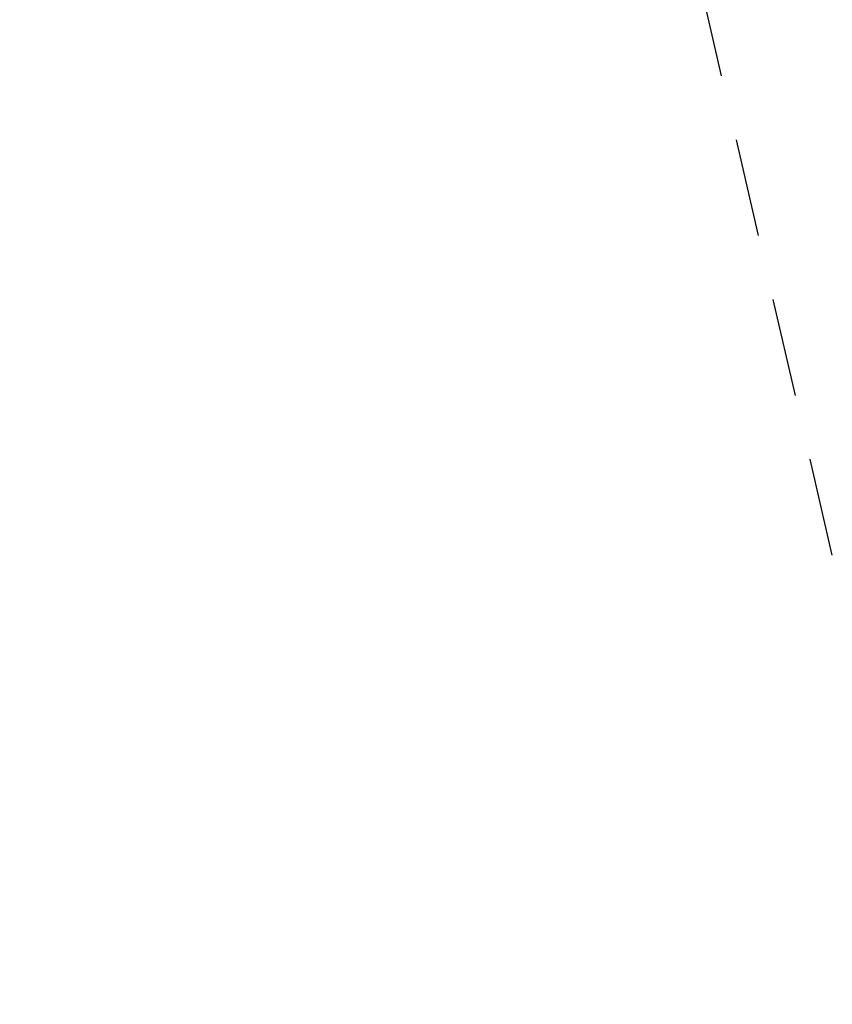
# Model space of a CAD drawing. Header units: centimetres. Extents: x -15121 to 17422, y -60492 to 0.
# Tile 19 of 256: x 1130 to 1204, y -30608 to -30518. Entities that reach past the tile are written whole.
import ezdxf

# ---------------------------------------------------------------- set-up
doc = ezdxf.new("R2010")
doc.units = ezdxf.units.CM
doc.header["$LTSCALE"] = 60
doc.linetypes.add('DP', pattern=[0.5, 0.3, -0.2])
doc.linetypes.add('MP', pattern=[0.25, 0.15, -0.1])
doc.layers.add('AIKA wymiarowanie ogólne rzut2', color=7, linetype='Continuous')
doc.layers.add('JS_PODCIĄGI', color=1, linetype='DP')
doc.styles.add('wymiar', font='txt.shx', dxfattribs={"width": 0.6})
doc.dimstyles.new('Dwudziestka', dxfattribs={"dimtxt": 7, "dimasz": 0.7, "dimexe": 5, "dimexo": 0, "dimgap": 2.5, "dimtad": 1, "dimtoh": 1, "dimdec": 3, "dimrnd": 0.5, "dimdsep": 46, "dimtxsty": 'wymiar', "dimblk": 'znacznik', "dimcen": 0, "dimdle": 5, "dimse1": 1, "dimse2": 1, "dimclrd": 256, "dimclre": 256, "dimclrt": 256, "dimadec": 0, "dimazin": 0, "dimtfac": 0.4, "dimtdec": 3, "dimtix": 1, "dimtofl": 0, "dimtmove": 2, "dimatfit": 3, "dimldrblk": 'znacznik', "dimfxl": 1, "dimtolj": 1, "dimarcsym": 0})

# ---------------------------------------------------------------- blocks, each defined once
blk = doc.blocks.new('znacznik')
at = {"color": 0}
for points in [[(0, -5), (0, 5)], [(-4, 0), (4, 0)]]:
    blk.add_lwpolyline(points, dxfattribs=at)
at = {"color": 1}
blk.add_lwpolyline([(-2.12, -2.12), (2.12, 2.12)], dxfattribs=at)
blk = doc.blocks.new('*D7276')
at = {"layer": 'AIKA wymiarowanie ogólne rzut2', "lineweight": -2, "transparency": 16777216}
blk.add_line((1331.903, -30726.278), (1118.755, -29802.96), dxfattribs=at)
at = {"layer": 'Defpoints', "color": 0, "transparency": 16777216}
for p in [(1118.598, -29802.278), (1090.735, -29808.71), (1304.198, -30733.392)]:
    blk.add_point(p, dxfattribs=at)
at = {"layer": 'AIKA wymiarowanie ogólne rzut2', "lineweight": -2, "transparency": 16777216, "xscale": 0.7, "yscale": 0.7, "zscale": 0.7}
for p, rotation in [((1118.598, -29802.278), 102.999035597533), ((1332.061, -30726.96), 282.999035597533)]:
    blk.add_blockref('znacznik', p, dxfattribs=dict(at, rotation=rotation))
at = {"layer": 'AIKA wymiarowanie ogólne rzut2', "transparency": 16777216, "insert": (1231.175, -30263.269), "char_height": 7, "attachment_point": 5, "rotation": 282.99904, "style": 'wymiar'}
blk.add_mtext('\\A1;949', dxfattribs=at)

msp = doc.modelspace()

# ---------------------------------------------------------------- linework, layer by layer
at = {"layer": 'JS_PODCIĄGI', "linetype": 'MP', "lineweight": -3}
msp.add_lwpolyline([(1204.1608, -30566.606), (1151.0724, -30336.6546)], dxfattribs=at)

# ---------------------------------------------------------------- dimensions: what is measured, and where the dimension line sits
at = {"layer": 'AIKA wymiarowanie ogólne rzut2'}
dim = msp.add_aligned_dim(p1=(1304.198, -30733.3917), p2=(1090.7349, -29808.7102), distance=-28.5954, dimstyle='Dwudziestka', dxfattribs=at)
dim.commit()
dim.dimension.update_dxf_attribs({"geometry": '*D7276', "text_midpoint": (1231.1754, -30263.2693)})

doc.saveas('drawing.dxf')
